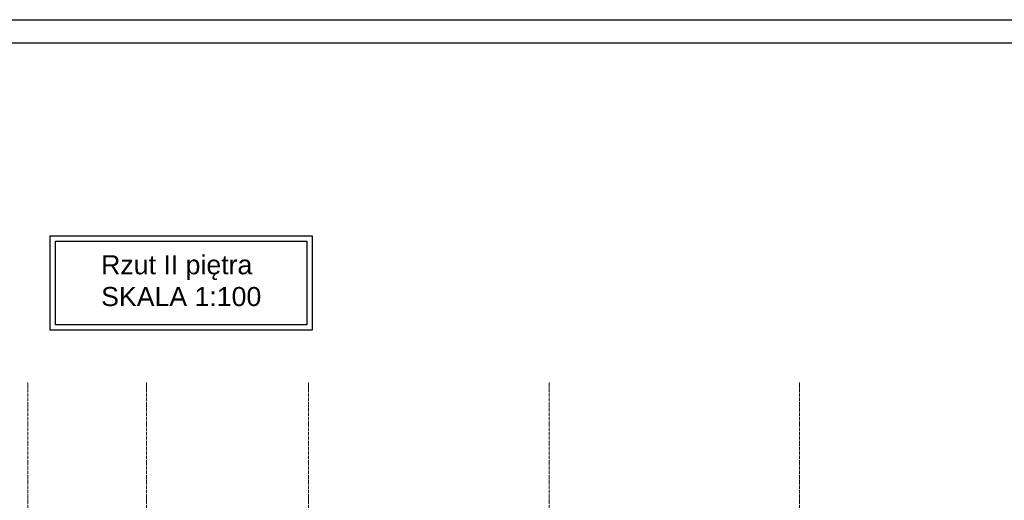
# Model space of a CAD drawing. Header units: inches. Extents: x -112469 to 885939, y -131046 to 286269.
# Tile 134 of 138: x 195415 to 216640, y -37034 to -26665. Entities that reach past the tile are written whole.
import ezdxf

# ---------------------------------------------------------------- set-up
doc = ezdxf.new("R2010")
doc.units = ezdxf.units.IN
doc.header["$MEASUREMENT"] = 0
doc.linetypes.add('Linia siatki', pattern=[0.9925, 0.47, -0.2175, 0.0875, -0.2175])
doc.layers.add('S-GRID', color=251, linetype='Continuous', lineweight=9)
doc.styles.get("Standard").update_dxf_attribs({"font": 'arial.ttf'})

# ---------------------------------------------------------------- blocks, each defined once
blk = doc.blocks.new('2 PIĘTRO')
at = {"layer": 'S-GRID', "color": 251, "linetype": 'Linia siatki'}
for p, q in [((192523.54, -349.63), (192523.54, -23392.42)), ((195083.54, -349.63), (195083.54, -23392.42)), ((198573.54, -349.63), (198573.54, -23392.42)), ((203763.54, -349.63), (203763.54, -23392.42)), ((209158.54, -349.63), (209158.54, -23392.42))]:
    blk.add_line(p, q, dxfattribs=at)

msp = doc.modelspace()

# ---------------------------------------------------------------- linework, layer by layer
for points in [[(196072, -31326), (201723, -31326), (201723, -33366), (196072, -33366)], [(196190, -31444), (201605, -31444), (201605, -33249), (196190, -33249)]]:
    msp.add_lwpolyline(points, close=True)

# ---------------------------------------------------------------- block references
msp.add_blockref('2 PIĘTRO', (3067, -34134))

# ---------------------------------------------------------------- texts
at = {"insert": (197171, -31746), "char_height": 411.6, "width": 22558.04, "attachment_point": 1}
msp.add_mtext('Rzut II piętra\\PSKALA 1:100', dxfattribs=at)

# ---------------------------------------------------------------- next in the draw order: linework, layer by layer
for points in [[(135475, -26665), (235475, -26665), (235475, -68665), (135475, -68665)], [(135975, -27165), (234975, -27165), (234975, -68165), (135975, -68165)]]:
    msp.add_lwpolyline(points, close=True)

doc.saveas('drawing.dxf')
